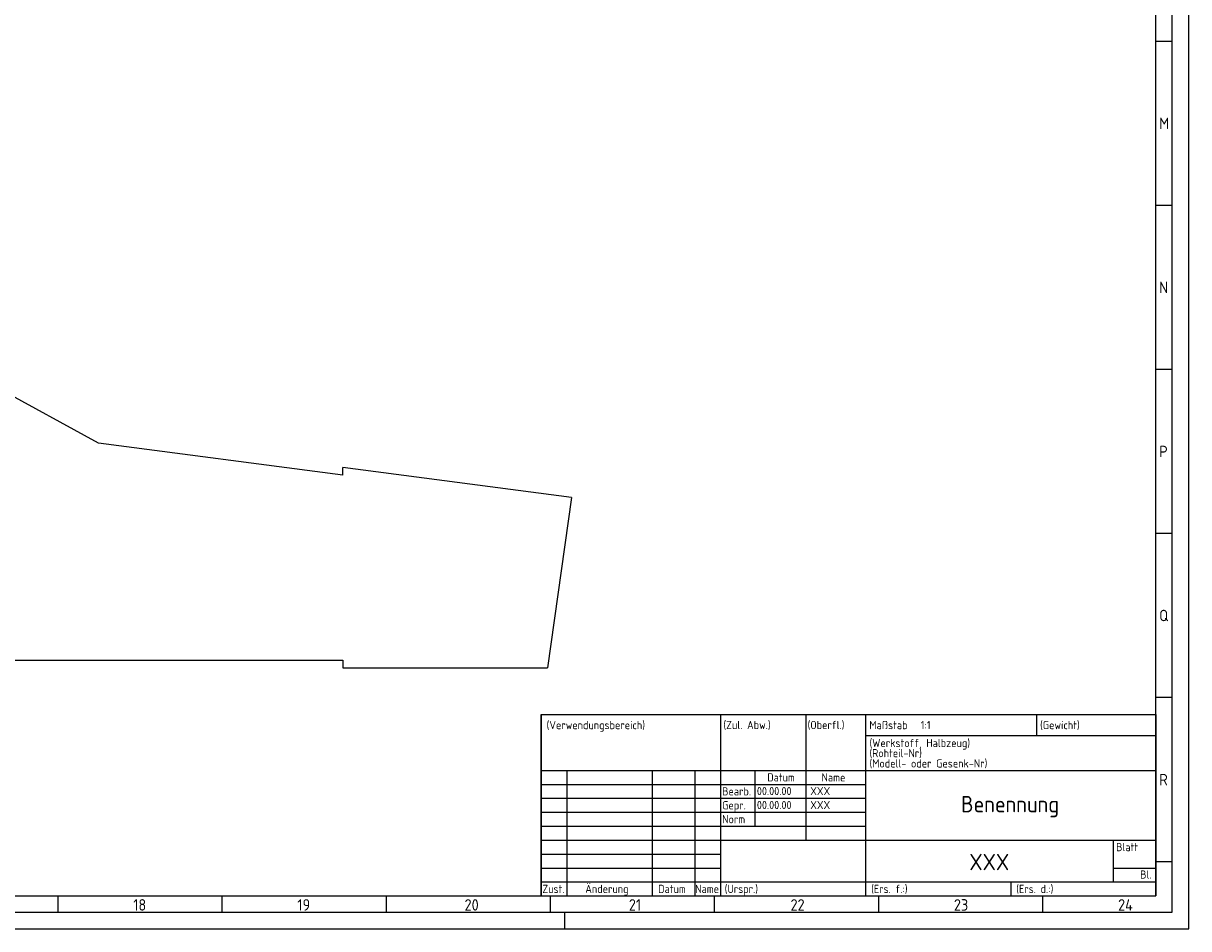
# Model space of a CAD drawing. Extents: x 808 to 1997, y 328 to 1169.
# Tile 4 of 6: x 1642 to 1997, y 328 to 604. Entities that reach past the tile are written whole.
import ezdxf
from ezdxf.enums import TextEntityAlignment as Align

# ---------------------------------------------------------------- set-up
doc = ezdxf.new("R2010")
doc.units = 0
doc.header["$MEASUREMENT"] = 0
doc.layers.get('0').update_dxf_attribs({"linetype": 'CONTINUOUS'})
for name, color, linetype in [('025', 1, 'CONTINUOUS'), ('035', 5, 'CONTINUOUS'), ('05', 6, 'CONTINUOUS'), ('07', 7, 'CONTINUOUS')]:
    doc.layers.add(name, color=color, linetype=linetype)
doc.styles.add('ISO_PROPORTIONAL', font='isocp.shx')

# ---------------------------------------------------------------- blocks, each defined once
blk = doc.blocks.new('*U3')
at = {"layer": '025', "style": 'ISO_PROPORTIONAL'}
blk.add_text('(Zul. Abw.)', height=2.5, dxfattribs=at).set_placement((1047.26, 60.85))
blk = doc.blocks.new('*U4')
at = {"layer": '025', "style": 'ISO_PROPORTIONAL'}
blk.add_text('(Oberfl.)', height=2.5, dxfattribs=at).set_placement((1072.91, 60.85))
blk = doc.blocks.new('DIN_A0_TITLE_BLOCK')
at = {"layer": '035'}
for p, q in [((1189, 0), (1189, 841)), ((1184, 270.46), (1179.02, 270.46)), ((1184, 270.46), (1179.02, 270.46)), ((1184, 220.46), (1179.02, 220.46)), ((1184, 170.46), (1179.02, 170.46)), ((1184, 120.46), (1179.02, 120.46)), ((1184, 70.46), (1179.02, 70.46)), ((1072.4, 65.25), (1072.4, 27)), ((1142.6, 65.25), (1142.6, 58.88)), ((1090.6, 58.88), (1179, 58.88)), ((999.6, 48.25), (999.6, 10)), ((1025.6, 48.25), (1025.6, 10)), ((1038.6, 48.25), (1038.6, 10)), ((1056.8, 48.25), (1056.8, 31.25)), ((991.8, 44), (1090.6, 44)), ((991.8, 39.75), (1090.6, 39.75)), ((991.8, 35.5), (1090.6, 35.5)), ((991.8, 31.25), (1090.6, 31.25)), ((991.8, 27), (1046.4, 27)), ((991.8, 22.75), (1046.4, 22.75)), ((991.8, 18.5), (1046.4, 18.5)), ((1166, 18.5), (1179, 18.5)), ((1184.02, 20.42), (1179.03, 20.42)), ((991.8, 14.25), (1179, 14.25)), ((1134.8, 14.25), (1134.8, 10)), ((844.5, 10), (844.5, 5)), ((894.5, 10), (894.5, 5)), ((944.5, 10), (944.5, 5)), ((994.5, 10), (994.5, 5)), ((1044.5, 10), (1044.5, 5)), ((1094.5, 10), (1094.5, 5)), ((1144.5, 10), (1144.5, 5)), ((999, 0), (999, 5)), ((0, 0), (1189, 0))]:
    blk.add_line(p, q, dxfattribs=at)
blk.add_lwpolyline([(10, 10), (1179, 10), (1179, 831), (10, 831)], close=True, dxfattribs=at)
at = {"layer": '07'}
for p, q in [((991.8, 65.25), (1179, 65.25)), ((991.8, 65.25), (991.8, 10)), ((1046.4, 65.25), (1046.4, 10)), ((1090.6, 65.25), (1090.6, 10)), ((1179, 65.25), (1179, 10)), ((991.8, 48.25), (1179, 48.25)), ((1046.4, 27), (1179, 27)), ((1166, 27), (1166, 14.25)), ((991.8, 10), (1179, 10))]:
    blk.add_line(p, q, dxfattribs=at)
blk.add_lwpolyline([(5, 5), (1184, 5), (1184, 836), (5, 836)], close=True, dxfattribs=at)
for name in ['*U3', '*U4']:
    blk.add_blockref(name, (0, 0))
at = {"layer": '025', "style": 'ISO_PROPORTIONAL'}
for s, p in [('(Verwendungsbereich)', (993.4, 60.81)), ('Maßstab', (1091.73, 60.81)), ('(Gewicht)', (1143.73, 60.81)), ('(Werkstoff, Halbzeug)', (1091.76, 55.35)), ('(Rohteil-Nr)', (1091.76, 52.26)), ('(Modell- oder Gesenk-Nr)', (1091.76, 49.12)), ('Datum', (1060.63, 44.87)), ('Name', (1077.17, 44.87)), ('Bearb.', (1046.9, 40.62)), ('Gepr.', (1046.9, 36.38)), ('Norm', (1046.9, 32.13)), ('Blatt', (1166.91, 23.63)), ('Bl.', (1174.24, 15.26)), ('Zust.', (992.11, 10.88)), ('Änderung', (1005.19, 10.88)), ('Datum', (1027.41, 10.88)), ('Name', (1038.68, 10.88)), ('(Urspr.)', (1047.65, 10.88)), ('(Ers. f.:) ', (1092.28, 10.88)), ('(Ers. d.:) ', (1136.48, 10.88))]:
    blk.add_text(s, height=2.5, dxfattribs=at).set_placement(p)
for tag, p in [('MAßSTAB', (1107.39, 60.81)), ('BEARBEIT.', (1057.46, 40.71)), ('NAME', (1073.72, 40.71)), ('GEPRÜFT', (1057.46, 36.46)), ('NAME', (1073.72, 36.46))]:
    blk.add_attdef(tag, p, '', height=2.5, dxfattribs=at)
at = {"layer": '035', "style": 'ISO_PROPORTIONAL'}
for s, p in [('M', (1180.02, 243.72)), ('N', (1180.02, 193.72)), ('P', (1180.02, 143.72)), ('Q', (1180.02, 93.72)), ('R', (1180.03, 43.68)), ('18', (867.49, 5.5)), ('19', (917.49, 5.5)), ('20', (968.42, 5.5)), ('21', (1018.46, 5.5)), ('22', (1067.72, 5.5)), ('23', (1117.49, 5.5)), ('24', (1167.49, 5.5))]:
    blk.add_text(s, height=3.5, dxfattribs=at).set_placement(p)
at = {"layer": '05', "style": 'ISO_PROPORTIONAL'}
for tag, p in [('BENENNUNG', (1134.59, 37.21)), ('ZEICHNUNGSNUMMER', (1128.25, 20.32))]:
    blk.add_attdef(tag, text='', height=5, dxfattribs=at).set_placement(p, align=Align.MIDDLE)

msp = doc.modelspace()

# ---------------------------------------------------------------- linework, layer by layer
for p, q in [((1664.81, 476.42), (1602.7, 510.54)), ((1739.2, 466.68), (1664.81, 476.42)), ((1808.91, 459.9), (1739.2, 469.02)), ((1739.2, 466.68), (1739.2, 469.02)), ((1808.91, 459.9), (1801.55, 408.03)), ((1602.7, 410.37), (1739.2, 410.37)), ((1739.2, 410.37), (1739.2, 408.03)), ((1739.2, 408.03), (1801.6, 408.03))]:
    msp.add_line(p, q)
msp.add_lwpolyline([(817.9, 338.47), (1799.7, 338.47), (1799.7, 393.72), (1986.9, 393.72), (1986.9, 1159.47), (817.9, 1159.47)], close=True)

# ---------------------------------------------------------------- block references
ref = msp.add_blockref('DIN_A0_TITLE_BLOCK', (807.9, 328.47))
ref.add_attrib('ZEICHNUNGSNUMMER', 'XXX', dxfattribs={"layer": '05', "height": 5, "style": 'ISO_PROPORTIONAL'}).set_placement((1936.16, 348.79), align=Align.MIDDLE)
ref.add_attrib('BEARBEIT.', '00.00.00', (1865.36, 369.17), dxfattribs={"layer": '025', "height": 2.5, "style": 'ISO_PROPORTIONAL'})
ref.add_attrib('GEPRÜFT', '00.00.00', (1865.36, 364.92), dxfattribs={"layer": '025', "height": 2.5, "style": 'ISO_PROPORTIONAL'})
ref.add_attrib('NAME', 'XXX', (1881.62, 369.17), dxfattribs={"layer": '025', "height": 2.5, "style": 'ISO_PROPORTIONAL'})
ref.add_attrib('NAME', 'XXX', (1881.62, 364.92), dxfattribs={"layer": '025', "height": 2.5, "style": 'ISO_PROPORTIONAL'})
ref.add_attrib('BENENNUNG', 'Benennung', dxfattribs={"layer": '05', "height": 5, "style": 'ISO_PROPORTIONAL'}).set_placement((1942.49, 365.68), align=Align.MIDDLE)
ref.add_attrib('MAßSTAB', '1:1', (1915.29, 389.28), dxfattribs={"layer": '025', "height": 2.5, "style": 'ISO_PROPORTIONAL'})

doc.saveas('drawing.dxf')
